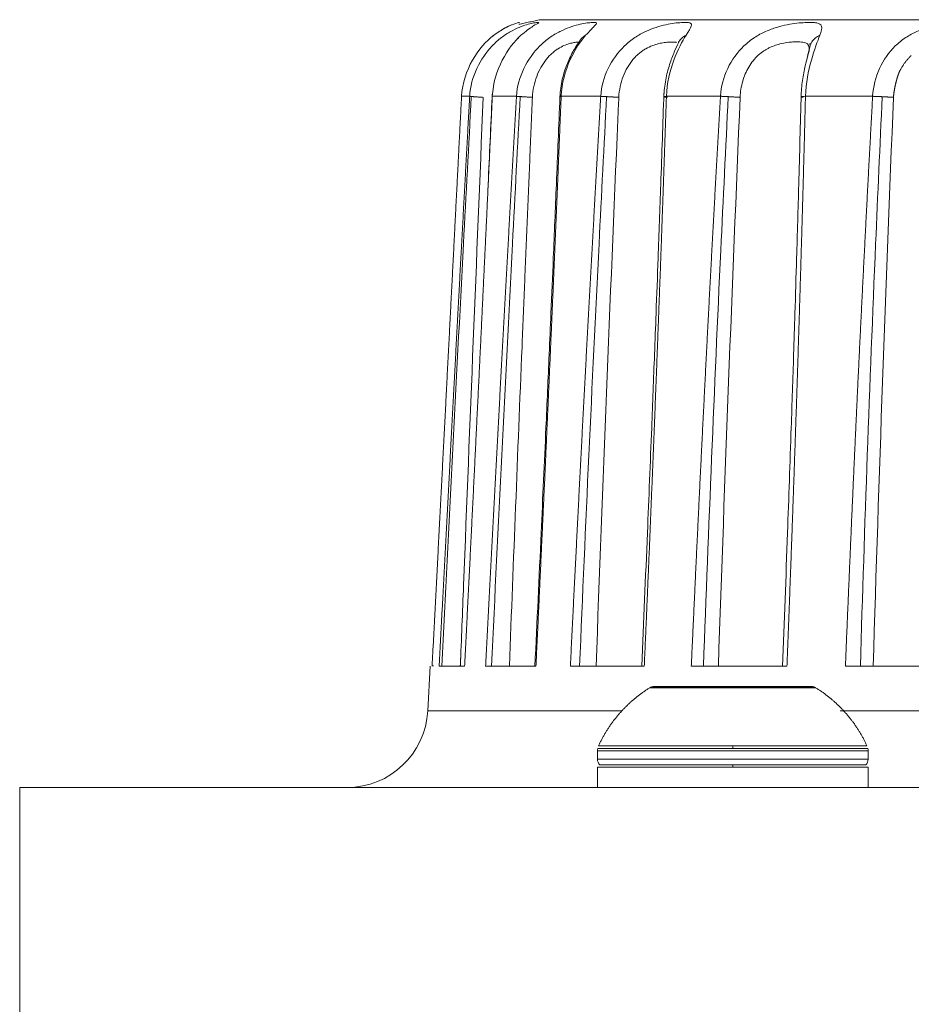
# Model space of a CAD drawing. Header units: millimetres. Extents: x 35469 to 44263, y -24881 to -16268.
# Tile 132 of 231: x 42870 to 42892, y -23832 to -23808. Entities that reach past the tile are written whole.
import ezdxf

# ---------------------------------------------------------------- set-up
doc = ezdxf.new("R2010")
doc.units = ezdxf.units.MM
doc.header["$LTSCALE"] = 0.3175
doc.layers.add('1轮廓实线层', color=7, linetype='Continuous', lineweight=18)

msp = doc.modelspace()

# ---------------------------------------------------------------- linework, layer by layer
at = {"layer": '1轮廓实线层'}
for p, q in [((42883.821, -23808.205), (42883.815, -23808.205)), ((42881.595, -23809.629), (42881.592, -23809.636)), ((42880.054, -23823.734), (42879.996, -23824.839)), ((42880.133, -23823.714), (42880.132, -23823.734)), ((42880.91, -23823.734), (42880.28, -23823.734)), ((42882.675, -23823.734), (42881.43, -23823.734)), ((42885.356, -23823.734), (42883.527, -23823.734)), ((42888.889, -23823.734), (42886.52, -23823.734)), ((42893.184, -23823.734), (42890.335, -23823.734)), ((42885.497, -23824.264), (42889.596, -23824.264)), ((42885.548, -23824.242), (42889.545, -23824.242)), ((42885.602, -23824.234), (42889.491, -23824.234)), ((42884.801, -23824.839), (42879.996, -23824.839)), ((42906.564, -23824.839), (42890.209, -23824.839)), ((42887.547, -23825.766), (42884.204, -23825.766)), ((42884.224, -23825.705), (42887.547, -23825.705)), ((42887.547, -23825.705), (42890.869, -23825.705)), ((42887.547, -23825.766), (42890.89, -23825.766)), ((42884.197, -23825.83), (42884.197, -23826.034)), ((42890.897, -23825.83), (42884.197, -23825.83)), ((42890.897, -23826.034), (42890.897, -23825.83)), ((42884.197, -23826.034), (42890.897, -23826.034)), ((42884.197, -23826.234), (42884.197, -23826.734)), ((42884.197, -23826.234), (42887.547, -23826.234)), ((42887.547, -23826.176), (42884.255, -23826.176)), ((42887.547, -23826.176), (42890.838, -23826.176)), ((42887.547, -23826.234), (42890.897, -23826.234)), ((42890.897, -23826.734), (42890.897, -23826.234)), ((42869.897, -23826.734), (42869.897, -23838.734)), ((42869.897, -23826.734), (42907.897, -23826.734))]:
    msp.add_line(p, q, dxfattribs=at)
for centre, radius, start, end in [((42885.602, -23824.434), 0.2, 90, 105.8408), ((42889.491, -23824.434), 0.2, 74.1592, 90), ((42877.999, -23824.734), 2, 270, 357), ((42884.497, -23825.83), 0.3, 167.6989, 180), ((42890.597, -23825.83), 0.3, 0, 12.3011), ((42884.397, -23826.034), 0.2, 180, 225), ((42890.697, -23826.034), 0.2, 315, 0)]:
    msp.add_arc(centre, radius, start, end, dxfattribs=at)
for points, degree in [([(42882.79, -23807.734), (42882.25, -23807.848)], 1), ([(42880.834, -23809.629), (42880.868, -23808.976), (42881.255, -23808.404), (42881.63, -23808.121)], 3), ([(42881.595, -23809.629), (42881.626, -23808.976), (42881.987, -23808.404), (42882.305, -23808.121)], 3), ([(42882.246, -23808.184), (42882.234, -23808.193), (42882.22, -23808.203), (42882.206, -23808.215)], 3), ([(42882.232, -23808.181), (42882.253, -23808.157), (42882.278, -23808.137), (42882.305, -23808.121)], 3), ([(42883.299, -23809.629), (42883.327, -23808.976), (42883.652, -23808.404), (42883.905, -23808.121)], 3), ([(42885.904, -23809.629), (42885.928, -23808.976), (42886.209, -23808.404), (42886.391, -23808.121)], 3), ([(42889.347, -23809.629), (42889.366, -23808.976), (42889.596, -23808.404), (42889.702, -23808.121)], 3), ([(42886.214, -23808.266), (42886.215, -23808.268), (42886.202, -23808.301)], 2), ([(42889.461, -23808.373), (42889.44, -23808.47), (42889.399, -23808.638)], 2), ([(42889.444, -23808.33), (42889.461, -23808.333), (42889.462, -23808.37)], 2), ([(42881.035, -23809.629), (42880.94, -23809.629), (42880.873, -23809.629), (42880.834, -23809.629)], 3), ([(42880.883, -23821.725), (42881.042, -23817.702), (42881.204, -23813.678), (42881.369, -23809.656)], 3), ([(42881.596, -23809.551), (42881.595, -23809.579), (42881.593, -23809.607), (42881.592, -23809.635)], 3), ([(42882.193, -23809.629), (42881.967, -23809.629), (42881.767, -23809.629), (42881.595, -23809.629)], 3), ([(42883.273, -23809.553), (42883.271, -23809.58), (42883.27, -23809.607), (42883.269, -23809.634)], 3), ([(42884.279, -23809.629), (42883.927, -23809.629), (42883.6, -23809.629), (42883.299, -23809.629)], 3), ([(42884.702, -23810.207), (42884.71, -23810.024), (42884.718, -23809.84), (42884.726, -23809.656)], 3), ([(42887.242, -23809.629), (42886.773, -23809.629), (42886.326, -23809.629), (42885.904, -23809.629)], 3), ([(42887.19, -23823.734), (42887.35, -23819.041), (42887.528, -23814.348), (42887.73, -23809.656)], 3), ([(42891.009, -23809.629), (42890.434, -23809.629), (42889.88, -23809.629), (42889.347, -23809.629)], 3), ([(42891.022, -23823.734), (42891.165, -23819.041), (42891.33, -23814.348), (42891.525, -23809.656)], 3), ([(42884.164, -23823.734), (42884.33, -23819.225), (42884.507, -23814.716), (42884.702, -23810.207)], 3), ([(42882.018, -23823.734), (42882.119, -23821.103), (42882.223, -23818.471), (42882.33, -23815.839)], 3), ([(42880.804, -23823.734), (42880.83, -23823.064), (42880.857, -23822.395), (42880.883, -23821.725)], 3), ([(42880.813, -23823.502), (42880.809, -23823.579), (42880.805, -23823.657), (42880.801, -23823.734)], 3)]:
    msp.add_open_spline(points, degree=degree, dxfattribs=at)
for points, weights in [([(42909.897, -23807.734), (42895.099, -23807.734), (42882.873, -23807.734), (42882.791, -23807.734)], [0.885655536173, 0.653663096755, 0.529295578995, 0.512552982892]), ([(42881.369, -23809.656), (42881.181, -23809.644), (42881.057, -23809.634), (42881.035, -23809.63)], [0.99999656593, 0.896383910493, 0.89637616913, 0.99997334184]), ([(42882.588, -23809.656), (42882.392, -23809.644), (42882.245, -23809.634), (42882.193, -23809.63)], [1.0000135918, 0.896383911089, 0.896370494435, 0.99997334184]), ([(42882.33, -23815.839), (42882.414, -23813.778), (42882.5, -23811.717), (42882.588, -23809.656)], [1.00001526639, 1.00001398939, 1.00001274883, 1.00001153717]), ([(42884.726, -23809.656), (42884.527, -23809.644), (42884.361, -23809.634), (42884.279, -23809.63)], [0.999989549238, 0.896383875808, 0.896378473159, 0.999973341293]), ([(42887.73, -23809.656), (42887.533, -23809.644), (42887.352, -23809.634), (42887.242, -23809.629)], [0.999998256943, 0.896384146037, 0.896375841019, 0.999973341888]), ([(42891.525, -23809.656), (42891.335, -23809.644), (42891.143, -23809.634), (42891.009, -23809.63)], [0.999993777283, 0.89638391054, 0.896377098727, 0.999973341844]), ([(42885.497, -23824.264), (42884.936, -23824.611), (42884.499, -23825.105), (42884.224, -23825.705)], [0.978690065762, 0.950651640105, 0.95065206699, 0.978691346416]), ([(42885.548, -23824.242), (42885.53, -23824.247), (42885.513, -23824.254), (42885.497, -23824.264)], [0.99960959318, 0.993253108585, 0.993252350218, 0.999607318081]), ([(42889.596, -23824.264), (42889.58, -23824.254), (42889.563, -23824.247), (42889.545, -23824.242)], [0.999607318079, 0.993252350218, 0.993253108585, 0.99960959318]), ([(42890.869, -23825.705), (42890.595, -23825.105), (42890.158, -23824.611), (42889.596, -23824.264)], [0.978691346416, 0.95065206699, 0.950651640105, 0.978690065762]), ([(42887.547, -23825.766), (42887.547, -23825.745), (42887.547, -23825.725), (42887.547, -23825.705)], [0.99976471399, 0.995927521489, 0.995928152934, 0.999766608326]), ([(42887.547, -23826.176), (42887.547, -23826.213), (42887.547, -23826.234), (42887.547, -23826.234)], [0.996815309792, 0.946365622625, 0.946213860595, 0.996360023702])]:
    msp.add_rational_spline(points, weights, degree=3, dxfattribs=at)
for points, knots in [([(42882.305, -23808.121), (42882.424, -23808.015), (42882.524, -23807.944), (42882.673, -23807.849), (42882.722, -23807.825), (42882.747, -23807.808), (42882.748, -23807.806), (42882.736, -23807.804), (42882.73, -23807.804), (42882.712, -23807.805), (42882.702, -23807.805), (42882.663, -23807.809), (42882.629, -23807.813), (42882.546, -23807.829), (42882.448, -23807.853), (42882.327, -23807.896), (42882.195, -23807.951), (42882.125, -23807.986), (42882.013, -23808.048), (42881.975, -23808.071), (42881.897, -23808.121), (42881.858, -23808.148), (42881.78, -23808.208), (42881.741, -23808.24), (42881.664, -23808.309), (42881.627, -23808.346), (42881.444, -23808.54), (42881.312, -23808.73), (42881.114, -23809.153), (42881.048, -23809.386), (42881.035, -23809.629)], [0, 0, 0, 0, 0.125, 0.125, 0.25, 0.25, 0.3125, 0.3125, 0.34375, 0.34375, 0.375, 0.375, 0.4375, 0.4375, 0.5, 0.5625, 0.5625, 0.625, 0.625, 0.65625, 0.65625, 0.6875, 0.6875, 0.71875, 0.71875, 0.75, 0.75, 0.875, 0.875, 1, 1, 1, 1]), ([(42882.087, -23807.858), (42882.045, -23807.874), (42881.996, -23807.896), (42881.888, -23807.951), (42881.828, -23807.986), (42881.731, -23808.048), (42881.698, -23808.071), (42881.639, -23808.114), (42881.614, -23808.133), (42881.589, -23808.153)], [0, 0, 0, 0, 0.349864, 0.349864, 0.699729, 0.699729, 0.874661, 0.874661, 1, 1, 1, 1]), ([(42881.63, -23808.121), (42881.771, -23808.015), (42881.895, -23807.944), (42882.097, -23807.849), (42882.174, -23807.825), (42882.242, -23807.808), (42882.257, -23807.806), (42882.264, -23807.804), (42882.265, -23807.804), (42882.265, -23807.804)], [0, 0, 0, 0, 0.375286, 0.375286, 0.750572, 0.750572, 0.938215, 0.938215, 1, 1, 1, 1]), ([(42883.905, -23808.121), (42884, -23808.015), (42884.072, -23807.944), (42884.165, -23807.849), (42884.185, -23807.825), (42884.168, -23807.808), (42884.154, -23807.806), (42884.121, -23807.804), (42884.108, -23807.804), (42884.077, -23807.805), (42884.06, -23807.805), (42884.001, -23807.809), (42883.954, -23807.813), (42883.847, -23807.829), (42883.725, -23807.853), (42883.582, -23807.896), (42883.431, -23807.951), (42883.352, -23807.986), (42883.228, -23808.048), (42883.185, -23808.071), (42883.101, -23808.121), (42883.058, -23808.148), (42882.973, -23808.208), (42882.932, -23808.24), (42882.85, -23808.309), (42882.81, -23808.346), (42882.616, -23808.54), (42882.478, -23808.73), (42882.273, -23809.153), (42882.206, -23809.386), (42882.193, -23809.629)], [0, 0, 0, 0, 0.125, 0.125, 0.25, 0.25, 0.3125, 0.3125, 0.34375, 0.34375, 0.375, 0.375, 0.4375, 0.4375, 0.5, 0.5625, 0.5625, 0.625, 0.625, 0.65625, 0.65625, 0.6875, 0.6875, 0.71875, 0.71875, 0.75, 0.75, 0.875, 0.875, 1, 1, 1, 1]), ([(42886.391, -23808.121), (42886.459, -23808.015), (42886.503, -23807.944), (42886.537, -23807.849), (42886.528, -23807.825), (42886.468, -23807.808), (42886.44, -23807.806), (42886.387, -23807.804), (42886.368, -23807.804), (42886.324, -23807.805), (42886.301, -23807.805), (42886.224, -23807.809), (42886.165, -23807.813), (42886.035, -23807.829), (42885.893, -23807.853), (42885.732, -23807.896), (42885.565, -23807.951), (42885.478, -23807.986), (42885.345, -23808.048), (42885.3, -23808.071), (42885.21, -23808.121), (42885.165, -23808.148), (42885.076, -23808.208), (42885.033, -23808.24), (42884.948, -23808.309), (42884.906, -23808.346), (42884.705, -23808.54), (42884.565, -23808.73), (42884.359, -23809.153), (42884.293, -23809.386), (42884.279, -23809.629)], [0, 0, 0, 0, 0.125, 0.125, 0.25, 0.25, 0.3125, 0.3125, 0.34375, 0.34375, 0.375, 0.375, 0.4375, 0.4375, 0.5, 0.5625, 0.5625, 0.625, 0.625, 0.65625, 0.65625, 0.6875, 0.6875, 0.71875, 0.71875, 0.75, 0.75, 0.875, 0.875, 1, 1, 1, 1]), ([(42889.702, -23808.121), (42889.742, -23808.015), (42889.756, -23807.944), (42889.731, -23807.849), (42889.692, -23807.825), (42889.591, -23807.808), (42889.55, -23807.806), (42889.479, -23807.804), (42889.453, -23807.804), (42889.398, -23807.805), (42889.368, -23807.805), (42889.275, -23807.809), (42889.206, -23807.813), (42889.057, -23807.829), (42888.898, -23807.853), (42888.723, -23807.896), (42888.544, -23807.951), (42888.453, -23807.986), (42888.313, -23808.048), (42888.266, -23808.071), (42888.173, -23808.121), (42888.127, -23808.148), (42888.036, -23808.208), (42887.992, -23808.24), (42887.906, -23808.309), (42887.864, -23808.346), (42887.662, -23808.54), (42887.523, -23808.73), (42887.32, -23809.153), (42887.255, -23809.386), (42887.242, -23809.629)], [0, 0, 0, 0, 0.125, 0.125, 0.25, 0.25, 0.3125, 0.3125, 0.34375, 0.34375, 0.375, 0.375, 0.4375, 0.4375, 0.5, 0.5625, 0.5625, 0.625, 0.625, 0.65625, 0.65625, 0.6875, 0.6875, 0.71875, 0.71875, 0.75, 0.75, 0.875, 0.875, 1, 1, 1, 1]), ([(42893.757, -23808.121), (42893.767, -23808.015), (42893.751, -23807.944), (42893.668, -23807.849), (42893.6, -23807.825), (42893.46, -23807.808), (42893.408, -23807.806), (42893.319, -23807.804), (42893.288, -23807.804), (42893.222, -23807.805), (42893.188, -23807.805), (42893.08, -23807.809), (42893.003, -23807.813), (42892.839, -23807.829), (42892.666, -23807.853), (42892.482, -23807.896), (42892.296, -23807.951), (42892.201, -23807.986), (42892.059, -23808.048), (42892.012, -23808.071), (42891.918, -23808.121), (42891.872, -23808.148), (42891.781, -23808.208), (42891.737, -23808.24), (42891.652, -23808.309), (42891.61, -23808.346), (42891.412, -23808.54), (42891.278, -23808.73), (42891.083, -23809.153), (42891.022, -23809.386), (42891.009, -23809.629)], [0, 0, 0, 0, 0.125, 0.125, 0.25, 0.25, 0.3125, 0.3125, 0.34375, 0.34375, 0.375, 0.375, 0.4375, 0.4375, 0.5, 0.5625, 0.5625, 0.625, 0.625, 0.65625, 0.65625, 0.6875, 0.6875, 0.71875, 0.71875, 0.75, 0.75, 0.875, 0.875, 1, 1, 1, 1]), ([(42883.764, -23808.252), (42883.778, -23808.228), (42883.819, -23808.176), (42883.872, -23808.138), (42883.905, -23808.121)], [0, 0, 0, 0, 0.416939, 1, 1, 1, 1]), ([(42886.205, -23808.296), (42886.206, -23808.293), (42886.228, -23808.253), (42886.284, -23808.184), (42886.355, -23808.138), (42886.391, -23808.121)], [0, 0, 0, 0, 0.039199, 0.529452, 1, 1, 1, 1]), ([(42889.437, -23808.524), (42889.435, -23808.485), (42889.444, -23808.402), (42889.498, -23808.282), (42889.589, -23808.183), (42889.664, -23808.138), (42889.702, -23808.121)], [0, 0, 0, 0, 0.248129, 0.502186, 0.756244, 1, 1, 1, 1]), ([(42882.588, -23809.656), (42882.596, -23809.473), (42882.635, -23809.298), (42882.753, -23808.981), (42882.834, -23808.839), (42882.948, -23808.693), (42882.972, -23808.665), (42883.02, -23808.613), (42883.045, -23808.589), (42883.096, -23808.545), (42883.121, -23808.524), (42883.172, -23808.487), (42883.197, -23808.47), (42883.272, -23808.423), (42883.321, -23808.397), (42883.414, -23808.355), (42883.503, -23808.323), (42883.58, -23808.306), (42883.65, -23808.293), (42883.682, -23808.29), (42883.722, -23808.287), (42883.735, -23808.287), (42883.756, -23808.287), (42883.765, -23808.287), (42883.774, -23808.287)], [0, 0, 0, 0, 0.18247, 0.18247, 0.364939, 0.364939, 0.410556, 0.410556, 0.456174, 0.456174, 0.501791, 0.501791, 0.547409, 0.547409, 0.638643, 0.638643, 0.729878, 0.821113, 0.821113, 0.912348, 0.912348, 0.957965, 0.957965, 1, 1, 1, 1]), ([(42883.764, -23808.251), (42883.711, -23808.323), (42883.604, -23808.489), (42883.443, -23808.818), (42883.314, -23809.211), (42883.277, -23809.497), (42883.269, -23809.649)], [0, 0, 0, 0, 0.230887, 0.475065, 0.731969, 1, 1, 1, 1]), ([(42884.726, -23809.656), (42884.734, -23809.473), (42884.773, -23809.298), (42884.895, -23808.981), (42884.978, -23808.839), (42885.099, -23808.693), (42885.124, -23808.665), (42885.176, -23808.613), (42885.202, -23808.589), (42885.256, -23808.545), (42885.284, -23808.524), (42885.339, -23808.487), (42885.367, -23808.47), (42885.45, -23808.423), (42885.504, -23808.397), (42885.611, -23808.355), (42885.714, -23808.323), (42885.808, -23808.306), (42885.895, -23808.293), (42885.935, -23808.29), (42885.99, -23808.287), (42886.007, -23808.287), (42886.039, -23808.287), (42886.054, -23808.287), (42886.095, -23808.288), (42886.118, -23808.29), (42886.142, -23808.295), (42886.148, -23808.297), (42886.153, -23808.299)], [0, 0, 0, 0, 0.162377, 0.162377, 0.324754, 0.324754, 0.365349, 0.365349, 0.405943, 0.405943, 0.446537, 0.446537, 0.487132, 0.487132, 0.56832, 0.56832, 0.649509, 0.730697, 0.730697, 0.811886, 0.811886, 0.85248, 0.85248, 0.893075, 0.893075, 0.974263, 0.974263, 1, 1, 1, 1]), ([(42886.201, -23808.304), (42886.168, -23808.371), (42886.098, -23808.528), (42885.977, -23808.845), (42885.876, -23809.225), (42885.846, -23809.502), (42885.839, -23809.65)], [0, 0, 0, 0, 0.227534, 0.470505, 0.728643, 1, 1, 1, 1]), ([(42887.941, -23808.909), (42887.974, -23808.852), (42888.011, -23808.798), (42888.091, -23808.7), (42888.133, -23808.654), (42888.222, -23808.573), (42888.269, -23808.537), (42888.34, -23808.491), (42888.364, -23808.477), (42888.413, -23808.45), (42888.437, -23808.437), (42888.509, -23808.403), (42888.557, -23808.383), (42888.652, -23808.35), (42888.699, -23808.337), (42888.836, -23808.305), (42888.923, -23808.294), (42889.04, -23808.285), (42889.077, -23808.284), (42889.128, -23808.283), (42889.145, -23808.283), (42889.176, -23808.284), (42889.192, -23808.284), (42889.264, -23808.286), (42889.311, -23808.292), (42889.421, -23808.334), (42889.451, -23808.394), (42889.437, -23808.524)], [0, 0, 0, 0, 0.0625, 0.0625, 0.125, 0.125, 0.1875, 0.1875, 0.21875, 0.21875, 0.25, 0.25, 0.3125, 0.3125, 0.375, 0.375, 0.5, 0.5, 0.5625, 0.5625, 0.59375, 0.59375, 0.625, 0.625, 0.75, 0.75, 1, 1, 1, 1]), ([(42889.399, -23808.638), (42889.379, -23808.712), (42889.335, -23808.895), (42889.264, -23809.242), (42889.243, -23809.508), (42889.237, -23809.652)], [0, 0, 0, 0, 0.26833, 0.623, 1, 1, 1, 1]), ([(42891.525, -23809.656), (42891.526, -23809.649), (42891.527, -23809.635), (42891.528, -23809.614), (42891.53, -23809.594), (42891.532, -23809.575), (42891.535, -23809.557), (42891.537, -23809.539), (42891.539, -23809.523), (42891.541, -23809.506), (42891.544, -23809.491), (42891.546, -23809.477), (42891.549, -23809.463), (42891.551, -23809.449), (42891.553, -23809.437), (42891.556, -23809.425), (42891.558, -23809.414), (42891.56, -23809.404), (42891.562, -23809.394), (42891.564, -23809.385), (42891.566, -23809.376), (42891.567, -23809.369), (42891.569, -23809.362), (42891.57, -23809.355), (42891.572, -23809.349), (42891.573, -23809.342), (42891.575, -23809.332), (42891.578, -23809.321), (42891.581, -23809.309), (42891.583, -23809.298), (42891.586, -23809.286), (42891.589, -23809.275), (42891.592, -23809.264), (42891.595, -23809.252), (42891.598, -23809.241), (42891.601, -23809.23), (42891.604, -23809.219), (42891.607, -23809.208), (42891.61, -23809.197), (42891.613, -23809.186), (42891.617, -23809.175), (42891.62, -23809.164), (42891.623, -23809.153), (42891.627, -23809.142), (42891.63, -23809.132), (42891.634, -23809.121), (42891.637, -23809.11), (42891.641, -23809.1), (42891.645, -23809.089), (42891.648, -23809.079), (42891.652, -23809.068), (42891.655, -23809.06), (42891.658, -23809.053), (42891.661, -23809.045), (42891.666, -23809.034), (42891.673, -23809.019), (42891.682, -23809.001), (42891.693, -23808.98), (42891.706, -23808.955), (42891.722, -23808.927), (42891.74, -23808.896), (42891.761, -23808.863), (42891.782, -23808.832), (42891.803, -23808.803), (42891.822, -23808.778), (42891.841, -23808.754), (42891.861, -23808.73), (42891.881, -23808.707), (42891.901, -23808.684), (42891.923, -23808.662), (42891.944, -23808.641), (42891.959, -23808.628), (42891.966, -23808.621)], [0, 0, 0, 0, 0.018534, 0.036414, 0.053645, 0.070232, 0.086182, 0.101499, 0.116189, 0.130254, 0.143701, 0.156534, 0.168755, 0.180369, 0.19138, 0.201791, 0.211606, 0.220826, 0.229456, 0.237498, 0.244954, 0.251827, 0.258119, 0.263831, 0.268966, 0.273526, 0.283832, 0.294108, 0.304353, 0.314569, 0.324754, 0.33491, 0.345037, 0.355135, 0.365204, 0.375245, 0.385257, 0.395241, 0.405198, 0.415127, 0.425028, 0.434903, 0.44475, 0.454571, 0.464365, 0.474133, 0.483875, 0.493592, 0.503282, 0.512947, 0.522587, 0.532201, 0.535807, 0.542945, 0.553599, 0.567745, 0.58535, 0.60637, 0.630753, 0.658435, 0.689344, 0.723396, 0.760498, 0.787899, 0.8151, 0.842099, 0.868899, 0.8955, 0.921906, 0.94812, 0.974149, 1, 1, 1, 1]), ([(42887.73, -23809.656), (42887.734, -23809.518), (42887.756, -23809.385), (42887.829, -23809.133), (42887.879, -23809.015), (42887.941, -23808.909)], [0, 0, 0, 0, 0.5, 0.5, 1, 1, 1, 1]), ([(42880.834, -23809.629), (42880.828, -23809.756), (42880.815, -23810.01), (42880.795, -23810.392), (42880.775, -23810.774), (42880.756, -23811.159), (42880.736, -23811.544), (42880.716, -23811.931), (42880.696, -23812.319), (42880.676, -23812.709), (42880.656, -23813.1), (42880.636, -23813.492), (42880.616, -23813.886), (42880.595, -23814.281), (42880.575, -23814.677), (42880.554, -23815.074), (42880.534, -23815.473), (42880.513, -23815.874), (42880.492, -23816.275), (42880.471, -23816.678), (42880.451, -23817.083), (42880.43, -23817.488), (42880.409, -23817.895), (42880.387, -23818.304), (42880.366, -23818.713), (42880.345, -23819.125), (42880.323, -23819.537), (42880.302, -23819.951), (42880.28, -23820.366), (42880.259, -23820.782), (42880.237, -23821.2), (42880.215, -23821.619), (42880.193, -23822.039), (42880.171, -23822.461), (42880.149, -23822.884), (42880.127, -23823.309), (42880.112, -23823.592), (42880.105, -23823.734)], [0, 0, 0, 0, 0.026959, 0.054013, 0.081161, 0.108405, 0.135743, 0.163175, 0.190703, 0.218325, 0.246043, 0.273854, 0.301761, 0.329763, 0.357859, 0.386051, 0.414337, 0.442718, 0.471194, 0.499765, 0.52843, 0.557191, 0.586047, 0.614997, 0.644043, 0.673183, 0.702419, 0.731749, 0.761175, 0.790695, 0.820311, 0.850021, 0.879827, 0.909728, 0.939723, 0.969814, 1, 1, 1, 1]), ([(42880.28, -23823.734), (42880.287, -23823.592), (42880.302, -23823.309), (42880.324, -23822.884), (42880.347, -23822.461), (42880.369, -23822.039), (42880.391, -23821.619), (42880.413, -23821.2), (42880.435, -23820.782), (42880.457, -23820.366), (42880.479, -23819.951), (42880.501, -23819.537), (42880.523, -23819.125), (42880.545, -23818.714), (42880.567, -23818.304), (42880.588, -23817.895), (42880.61, -23817.488), (42880.632, -23817.083), (42880.653, -23816.678), (42880.675, -23816.275), (42880.696, -23815.874), (42880.718, -23815.474), (42880.739, -23815.075), (42880.761, -23814.677), (42880.782, -23814.281), (42880.803, -23813.886), (42880.825, -23813.492), (42880.846, -23813.1), (42880.867, -23812.709), (42880.888, -23812.319), (42880.909, -23811.931), (42880.93, -23811.544), (42880.951, -23811.159), (42880.972, -23810.774), (42880.993, -23810.392), (42881.014, -23810.01), (42881.028, -23809.756), (42881.035, -23809.629)], [0, 0, 0, 0, 0.030185, 0.060276, 0.090271, 0.120171, 0.149976, 0.179687, 0.209302, 0.238822, 0.268247, 0.297578, 0.326813, 0.355953, 0.384999, 0.413949, 0.442805, 0.471565, 0.500231, 0.528802, 0.557278, 0.585659, 0.613945, 0.642137, 0.670233, 0.698235, 0.726142, 0.753954, 0.781672, 0.809294, 0.836822, 0.864255, 0.891594, 0.918837, 0.945986, 0.97304, 1, 1, 1, 1]), ([(42880.342, -23823.734), (42880.517, -23820.249), (42880.698, -23816.764), (42880.946, -23812.065), (42881.01, -23810.85), (42881.075, -23809.636)], [0, 0, 0, 0, 0.741476, 0.741476, 1, 1, 1, 1]), ([(42881.595, -23809.629), (42881.589, -23809.756), (42881.578, -23810.01), (42881.56, -23810.392), (42881.542, -23810.774), (42881.524, -23811.159), (42881.506, -23811.544), (42881.488, -23811.931), (42881.469, -23812.319), (42881.451, -23812.709), (42881.432, -23813.1), (42881.414, -23813.492), (42881.395, -23813.886), (42881.376, -23814.281), (42881.357, -23814.677), (42881.338, -23815.074), (42881.319, -23815.473), (42881.3, -23815.874), (42881.28, -23816.275), (42881.261, -23816.678), (42881.241, -23817.083), (42881.221, -23817.488), (42881.201, -23817.895), (42881.181, -23818.304), (42881.161, -23818.713), (42881.141, -23819.125), (42881.12, -23819.537), (42881.1, -23819.951), (42881.079, -23820.366), (42881.058, -23820.782), (42881.038, -23821.2), (42881.017, -23821.619), (42880.995, -23822.039), (42880.974, -23822.461), (42880.953, -23822.884), (42880.932, -23823.309), (42880.917, -23823.592), (42880.91, -23823.734)], [0, 0, 0, 0, 0.026959, 0.054013, 0.081161, 0.108405, 0.135743, 0.163175, 0.190703, 0.218325, 0.246043, 0.273854, 0.301761, 0.329763, 0.357859, 0.386051, 0.414337, 0.442718, 0.471194, 0.499765, 0.52843, 0.557191, 0.586047, 0.614997, 0.644043, 0.673183, 0.702419, 0.731749, 0.761175, 0.790695, 0.820311, 0.850021, 0.879827, 0.909728, 0.939723, 0.969814, 1, 1, 1, 1]), ([(42881.43, -23823.734), (42881.437, -23823.592), (42881.452, -23823.309), (42881.474, -23822.884), (42881.496, -23822.461), (42881.517, -23822.039), (42881.539, -23821.619), (42881.561, -23821.2), (42881.583, -23820.782), (42881.605, -23820.366), (42881.627, -23819.951), (42881.649, -23819.537), (42881.67, -23819.125), (42881.692, -23818.714), (42881.714, -23818.304), (42881.736, -23817.895), (42881.758, -23817.488), (42881.78, -23817.083), (42881.801, -23816.678), (42881.823, -23816.275), (42881.845, -23815.874), (42881.867, -23815.474), (42881.888, -23815.075), (42881.91, -23814.677), (42881.932, -23814.281), (42881.954, -23813.886), (42881.976, -23813.492), (42881.997, -23813.1), (42882.019, -23812.709), (42882.041, -23812.319), (42882.063, -23811.931), (42882.084, -23811.544), (42882.106, -23811.159), (42882.128, -23810.774), (42882.149, -23810.392), (42882.171, -23810.01), (42882.186, -23809.756), (42882.193, -23809.629)], [0, 0, 0, 0, 0.030185, 0.060276, 0.090271, 0.120171, 0.149976, 0.179687, 0.209302, 0.238822, 0.268247, 0.297578, 0.326813, 0.355953, 0.384999, 0.413949, 0.442805, 0.471565, 0.500231, 0.528802, 0.557278, 0.585659, 0.613945, 0.642137, 0.670233, 0.698235, 0.726142, 0.753954, 0.781672, 0.809294, 0.836822, 0.864255, 0.891594, 0.918837, 0.945986, 0.97304, 1, 1, 1, 1]), ([(42881.591, -23809.65), (42881.558, -23810.369), (42881.522, -23811.164), (42881.485, -23811.958), (42881.481, -23812.032)], [0, 0, 0, 0, 0.905826, 1, 1, 1, 1]), ([(42881.577, -23823.734), (42881.739, -23820.249), (42881.912, -23816.764), (42882.157, -23812.066), (42882.221, -23810.851), (42882.287, -23809.637)], [0, 0, 0, 0, 0.741532, 0.741532, 1, 1, 1, 1]), ([(42883.269, -23809.642), (42883.24, -23810.365), (42883.186, -23811.693), (42883.111, -23813.48), (42883.051, -23814.88), (42882.991, -23816.28), (42882.911, -23818.09), (42882.794, -23820.665), (42882.702, -23822.633), (42882.65, -23823.734)], [0, 0, 0, 0, 0.153821, 0.282767, 0.380455, 0.451893, 0.580918, 0.765731, 1, 1, 1, 1]), ([(42883.299, -23809.629), (42883.294, -23809.756), (42883.284, -23810.01), (42883.268, -23810.392), (42883.253, -23810.774), (42883.237, -23811.159), (42883.221, -23811.544), (42883.205, -23811.931), (42883.189, -23812.319), (42883.172, -23812.709), (42883.156, -23813.1), (42883.139, -23813.492), (42883.123, -23813.886), (42883.106, -23814.281), (42883.089, -23814.677), (42883.071, -23815.074), (42883.054, -23815.473), (42883.036, -23815.874), (42883.019, -23816.275), (42883.001, -23816.678), (42882.983, -23817.083), (42882.965, -23817.488), (42882.946, -23817.895), (42882.928, -23818.304), (42882.91, -23818.713), (42882.891, -23819.125), (42882.872, -23819.537), (42882.853, -23819.951), (42882.834, -23820.366), (42882.814, -23820.782), (42882.795, -23821.2), (42882.775, -23821.619), (42882.756, -23822.039), (42882.736, -23822.461), (42882.716, -23822.884), (42882.695, -23823.309), (42882.682, -23823.592), (42882.675, -23823.734)], [0, 0, 0, 0, 0.026959, 0.054013, 0.081161, 0.108405, 0.135743, 0.163175, 0.190703, 0.218325, 0.246043, 0.273854, 0.301761, 0.329763, 0.357859, 0.386051, 0.414337, 0.442718, 0.471194, 0.499765, 0.52843, 0.557191, 0.586047, 0.614997, 0.644043, 0.673183, 0.702419, 0.731749, 0.761175, 0.790695, 0.820311, 0.850021, 0.879827, 0.909728, 0.939723, 0.969814, 1, 1, 1, 1]), ([(42883.299, -23809.629), (42883.283, -23809.631), (42883.273, -23809.632), (42883.267, -23809.635), (42883.266, -23809.636), (42883.269, -23809.638), (42883.272, -23809.639), (42883.282, -23809.641), (42883.287, -23809.642), (42883.294, -23809.643)], [0, 0, 0, 0, 0.410922, 0.410922, 0.616383, 0.616383, 0.821844, 0.821844, 1, 1, 1, 1]), ([(42883.527, -23823.734), (42883.534, -23823.592), (42883.548, -23823.309), (42883.569, -23822.884), (42883.59, -23822.461), (42883.611, -23822.039), (42883.632, -23821.619), (42883.653, -23821.2), (42883.675, -23820.782), (42883.696, -23820.366), (42883.717, -23819.951), (42883.738, -23819.537), (42883.759, -23819.125), (42883.781, -23818.714), (42883.802, -23818.304), (42883.823, -23817.895), (42883.845, -23817.488), (42883.866, -23817.083), (42883.887, -23816.678), (42883.909, -23816.275), (42883.93, -23815.874), (42883.952, -23815.474), (42883.974, -23815.075), (42883.995, -23814.677), (42884.017, -23814.281), (42884.038, -23813.886), (42884.06, -23813.492), (42884.082, -23813.1), (42884.104, -23812.709), (42884.125, -23812.319), (42884.147, -23811.931), (42884.169, -23811.544), (42884.191, -23811.159), (42884.213, -23810.774), (42884.235, -23810.392), (42884.257, -23810.01), (42884.272, -23809.756), (42884.279, -23809.629)], [0, 0, 0, 0, 0.030185, 0.060276, 0.090271, 0.120171, 0.149976, 0.179687, 0.209302, 0.238822, 0.268247, 0.297578, 0.326813, 0.355953, 0.384999, 0.413949, 0.442805, 0.471565, 0.500231, 0.528802, 0.557278, 0.585659, 0.613945, 0.642137, 0.670233, 0.698235, 0.726142, 0.753954, 0.781672, 0.809294, 0.836822, 0.864255, 0.891594, 0.918837, 0.945986, 0.97304, 1, 1, 1, 1]), ([(42883.755, -23823.734), (42883.901, -23820.249), (42884.062, -23816.764), (42884.298, -23812.066), (42884.36, -23810.852), (42884.425, -23809.638)], [0, 0, 0, 0, 0.741606, 0.741606, 1, 1, 1, 1]), ([(42885.842, -23809.555), (42885.817, -23810.307), (42885.77, -23811.665), (42885.705, -23813.482), (42885.653, -23814.882), (42885.6, -23816.282), (42885.53, -23818.092), (42885.425, -23820.666), (42885.341, -23822.634), (42885.293, -23823.734)], [0, 0, 0, 0, 0.159188, 0.287328, 0.384407, 0.455398, 0.583618, 0.767277, 1, 1, 1, 1]), ([(42885.904, -23809.629), (42885.9, -23809.756), (42885.892, -23810.01), (42885.879, -23810.392), (42885.866, -23810.774), (42885.853, -23811.159), (42885.839, -23811.544), (42885.826, -23811.931), (42885.812, -23812.319), (42885.798, -23812.709), (42885.784, -23813.1), (42885.77, -23813.492), (42885.756, -23813.886), (42885.741, -23814.281), (42885.726, -23814.677), (42885.711, -23815.074), (42885.696, -23815.473), (42885.681, -23815.874), (42885.665, -23816.275), (42885.65, -23816.678), (42885.634, -23817.083), (42885.618, -23817.488), (42885.602, -23817.895), (42885.585, -23818.304), (42885.569, -23818.713), (42885.552, -23819.125), (42885.535, -23819.537), (42885.518, -23819.951), (42885.501, -23820.366), (42885.484, -23820.782), (42885.466, -23821.2), (42885.448, -23821.619), (42885.43, -23822.039), (42885.412, -23822.461), (42885.394, -23822.884), (42885.375, -23823.309), (42885.363, -23823.592), (42885.356, -23823.734)], [0, 0, 0, 0, 0.026959, 0.054013, 0.081161, 0.108405, 0.135743, 0.163175, 0.190703, 0.218325, 0.246043, 0.273854, 0.301761, 0.329763, 0.357859, 0.386051, 0.414337, 0.442718, 0.471194, 0.499765, 0.52843, 0.557191, 0.586047, 0.614997, 0.644043, 0.673183, 0.702419, 0.731749, 0.761175, 0.790695, 0.820311, 0.850021, 0.879827, 0.909728, 0.939723, 0.969814, 1, 1, 1, 1]), ([(42885.904, -23809.629), (42885.882, -23809.631), (42885.865, -23809.632), (42885.848, -23809.635), (42885.844, -23809.636), (42885.839, -23809.638), (42885.838, -23809.639), (42885.84, -23809.641), (42885.843, -23809.642), (42885.853, -23809.645), (42885.859, -23809.646), (42885.882, -23809.65), (42885.904, -23809.653), (42885.929, -23809.655)], [0, 0, 0, 0, 0.25, 0.25, 0.375, 0.375, 0.5, 0.5, 0.625, 0.625, 0.75, 0.75, 1, 1, 1, 1]), ([(42886.52, -23823.734), (42886.527, -23823.592), (42886.54, -23823.309), (42886.559, -23822.884), (42886.579, -23822.461), (42886.599, -23822.039), (42886.618, -23821.619), (42886.638, -23821.2), (42886.658, -23820.782), (42886.678, -23820.366), (42886.698, -23819.951), (42886.718, -23819.537), (42886.738, -23819.125), (42886.758, -23818.714), (42886.778, -23818.304), (42886.799, -23817.895), (42886.819, -23817.488), (42886.84, -23817.083), (42886.86, -23816.678), (42886.881, -23816.275), (42886.902, -23815.874), (42886.922, -23815.474), (42886.943, -23815.075), (42886.964, -23814.677), (42886.985, -23814.281), (42887.006, -23813.886), (42887.027, -23813.492), (42887.048, -23813.1), (42887.07, -23812.709), (42887.091, -23812.319), (42887.112, -23811.931), (42887.134, -23811.544), (42887.155, -23811.159), (42887.177, -23810.774), (42887.199, -23810.392), (42887.22, -23810.01), (42887.235, -23809.756), (42887.242, -23809.629)], [0, 0, 0, 0, 0.030185, 0.060276, 0.090271, 0.120171, 0.149976, 0.179687, 0.209302, 0.238822, 0.268247, 0.297578, 0.326813, 0.355953, 0.384999, 0.413949, 0.442805, 0.471565, 0.500231, 0.528802, 0.557278, 0.585659, 0.613945, 0.642137, 0.670233, 0.698235, 0.726142, 0.753954, 0.781672, 0.809294, 0.836822, 0.864255, 0.891594, 0.918837, 0.945986, 0.97304, 1, 1, 1, 1]), ([(42886.823, -23823.734), (42886.947, -23820.303), (42887.09, -23816.872), (42887.31, -23812.174), (42887.372, -23810.906), (42887.436, -23809.639)], [0, 0, 0, 0, 0.730232, 0.730232, 1, 1, 1, 1]), ([(42889.24, -23809.557), (42889.221, -23810.309), (42889.184, -23811.667), (42889.132, -23813.484), (42889.089, -23814.883), (42889.045, -23816.284), (42888.985, -23818.093), (42888.895, -23820.667), (42888.821, -23822.635), (42888.778, -23823.734)], [0, 0, 0, 0, 0.159204, 0.287356, 0.384446, 0.455444, 0.583678, 0.767356, 1, 1, 1, 1]), ([(42889.347, -23809.629), (42889.343, -23809.756), (42889.337, -23810.01), (42889.327, -23810.392), (42889.317, -23810.774), (42889.307, -23811.159), (42889.296, -23811.544), (42889.286, -23811.931), (42889.275, -23812.319), (42889.264, -23812.709), (42889.252, -23813.1), (42889.241, -23813.492), (42889.229, -23813.886), (42889.217, -23814.281), (42889.205, -23814.677), (42889.193, -23815.074), (42889.18, -23815.473), (42889.168, -23815.874), (42889.155, -23816.275), (42889.142, -23816.678), (42889.129, -23817.083), (42889.115, -23817.488), (42889.101, -23817.895), (42889.088, -23818.304), (42889.073, -23818.713), (42889.059, -23819.125), (42889.045, -23819.537), (42889.03, -23819.951), (42889.015, -23820.366), (42889, -23820.782), (42888.985, -23821.2), (42888.969, -23821.619), (42888.953, -23822.039), (42888.938, -23822.461), (42888.921, -23822.884), (42888.905, -23823.309), (42888.894, -23823.592), (42888.889, -23823.734)], [0, 0, 0, 0, 0.026959, 0.054013, 0.081161, 0.108405, 0.135743, 0.163175, 0.190703, 0.218325, 0.246043, 0.273854, 0.301761, 0.329763, 0.357859, 0.386051, 0.414337, 0.442718, 0.471194, 0.499765, 0.52843, 0.557191, 0.586047, 0.614997, 0.644043, 0.673183, 0.702419, 0.731749, 0.761175, 0.790695, 0.820311, 0.850021, 0.879827, 0.909728, 0.939723, 0.969814, 1, 1, 1, 1]), ([(42889.347, -23809.629), (42889.319, -23809.631), (42889.295, -23809.632), (42889.267, -23809.635), (42889.259, -23809.636), (42889.247, -23809.638), (42889.243, -23809.639), (42889.237, -23809.641), (42889.236, -23809.642), (42889.238, -23809.645), (42889.241, -23809.646), (42889.253, -23809.65), (42889.268, -23809.653), (42889.288, -23809.655)], [0, 0, 0, 0, 0.25, 0.25, 0.375, 0.375, 0.5, 0.5, 0.625, 0.625, 0.75, 0.75, 1, 1, 1, 1]), ([(42890.335, -23823.734), (42890.341, -23823.592), (42890.353, -23823.309), (42890.37, -23822.884), (42890.388, -23822.461), (42890.406, -23822.039), (42890.424, -23821.619), (42890.442, -23821.2), (42890.46, -23820.782), (42890.478, -23820.366), (42890.496, -23819.951), (42890.515, -23819.537), (42890.533, -23819.125), (42890.552, -23818.714), (42890.57, -23818.304), (42890.589, -23817.895), (42890.608, -23817.488), (42890.627, -23817.083), (42890.646, -23816.678), (42890.666, -23816.275), (42890.685, -23815.874), (42890.705, -23815.474), (42890.724, -23815.075), (42890.744, -23814.677), (42890.764, -23814.281), (42890.784, -23813.886), (42890.804, -23813.492), (42890.824, -23813.1), (42890.844, -23812.709), (42890.864, -23812.319), (42890.885, -23811.931), (42890.905, -23811.544), (42890.926, -23811.159), (42890.947, -23810.774), (42890.967, -23810.392), (42890.988, -23810.01), (42891.002, -23809.756), (42891.009, -23809.629)], [0, 0, 0, 0, 0.030185, 0.060276, 0.090271, 0.120171, 0.149976, 0.179687, 0.209302, 0.238822, 0.268247, 0.297578, 0.326813, 0.355953, 0.384999, 0.413949, 0.442805, 0.471565, 0.500231, 0.528802, 0.557278, 0.585659, 0.613945, 0.642137, 0.670233, 0.698235, 0.726142, 0.753954, 0.781672, 0.809294, 0.836822, 0.864255, 0.891594, 0.918837, 0.945986, 0.97304, 1, 1, 1, 1]), ([(42890.706, -23823.734), (42890.808, -23820.249), (42890.934, -23816.764), (42891.135, -23812.067), (42891.189, -23810.853), (42891.246, -23809.64)], [0, 0, 0, 0, 0.741705, 0.741705, 1, 1, 1, 1])]:
    msp.add_open_spline(points, degree=3, knots=knots, dxfattribs=at)

doc.saveas('drawing.dxf')
